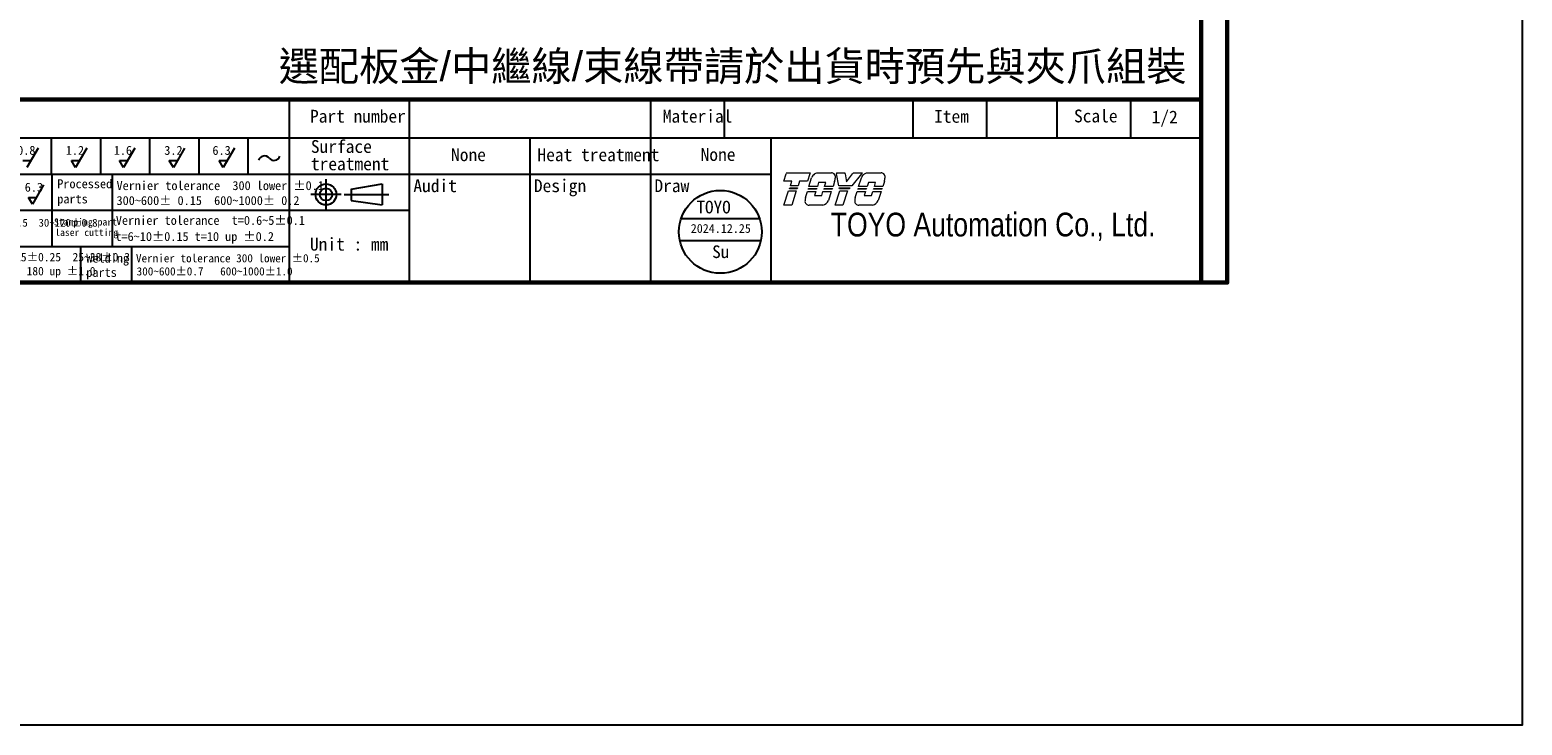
# Model space of a CAD drawing. Header units: inches. Extents: x 0 to 5766, y -2164 to 1330.
# Tile 88 of 217: x 5462 to 5766, y -1154 to -1012. Entities that reach past the tile are written whole.
import ezdxf
from ezdxf.enums import TextEntityAlignment as Align

# ---------------------------------------------------------------- set-up
doc = ezdxf.new("R2010")
doc.units = ezdxf.units.IN
doc.header["$MEASUREMENT"] = 0
doc.linetypes.add('SLD-實線', pattern=[0])
doc.layers.add('AM_0', color=7, linetype='Continuous', lineweight=30)
doc.layers.add('可見 (ISO)', color=7, linetype='Continuous', lineweight=25)
doc.layers.add('BORDER', color=7, linetype='Continuous')
doc.layers.add('圖框', color=7, linetype='SLD-實線')
doc.styles.add('SEACAD_arial_ttf', font='arial.ttf', dxfattribs={"height": 0.2})
doc.styles.get("Standard").update_dxf_attribs({"font": 'arial.ttf'})
doc.styles.add('標題欄', font='txt')

# ---------------------------------------------------------------- blocks, each defined once
blk = doc.blocks.new('A4-英文圖框-橫式')
at = {"layer": 'BORDER', "color": 123, "linetype": 'Continuous', "lineweight": 60, "ltscale": 25.4}
for p, q in [((2549.79, 183.5), (2549.79, -95.06)), ((2151.7, -57.78), (2549.79, -57.78))]:
    blk.add_line(p, q, dxfattribs=at)
at = {"layer": 'BORDER', "color": 60, "linetype": 'Continuous', "ltscale": 25.4}
for p, q in [((2364.21, -57.78), (2364.21, -95.06)), ((2388.73, -65.63), (2388.73, -57.78)), ((2437.78, -65.63), (2437.78, -57.78)), ((2452.78, -65.63), (2452.78, -57.78)), ((2491.17, -65.63), (2491.17, -57.78)), ((2506.17, -65.63), (2506.17, -57.78)), ((2520.48, -65.63), (2520.48, -57.78)), ((2535.48, -65.63), (2535.48, -57.78)), ((2151.7, -65.63), (2549.79, -65.63)), ((2315.82, -65.63), (2315.82, -72.99)), ((2325.82, -65.63), (2325.82, -72.99)), ((2335.82, -65.63), (2335.82, -72.99)), ((2345.82, -65.63), (2345.82, -72.99)), ((2355.82, -65.63), (2355.82, -72.99)), ((2364.21, -65.63), (2364.21, -95.06)), ((2364.22, -65.63), (2364.22, -72.99)), ((2364.22, -65.63), (2364.22, -72.99)), ((2388.73, -95.06), (2388.73, -65.63)), ((2413.26, -95.06), (2413.26, -65.63)), ((2437.78, -95.06), (2437.78, -65.63)), ((2462.31, -95.06), (2462.31, -65.63)), ((2151.7, -72.99), (2364.21, -72.99)), ((2315.96, -72.99), (2315.96, -80.35)), ((2328.19, -72.99), (2328.19, -80.35)), ((2364.21, -72.99), (2462.31, -72.99)), ((2151.7, -80.35), (2364.21, -80.35)), ((2315.96, -80.35), (2315.96, -87.7)), ((2328.19, -80.35), (2328.19, -87.7)), ((2364.21, -80.35), (2388.73, -80.35)), ((2151.7, -87.7), (2364.21, -87.7)), ((2321.74, -87.7), (2321.74, -95.06)), ((2332.11, -87.7), (2332.11, -95.06)), ((2364.21, -95.06), (2549.79, -95.06))]:
    blk.add_line(p, q, dxfattribs=at)
at = {"layer": 'BORDER', "color": 2, "linetype": 'Continuous', "ltscale": 25.4}
for p, q in [((2313.17, -67.68), (2310.88, -71.65)), ((2323.06, -67.68), (2320.77, -71.65)), ((2332.82, -67.68), (2330.53, -71.65)), ((2342.95, -67.68), (2340.66, -71.65)), ((2353.07, -67.68), (2350.78, -71.65)), ((2310.05, -70.22), (2311.7, -70.22)), ((2320.77, -71.65), (2319.94, -70.22)), ((2319.94, -70.22), (2321.59, -70.22)), ((2330.53, -71.65), (2329.7, -70.22)), ((2329.7, -70.22), (2331.35, -70.22)), ((2340.66, -71.65), (2339.84, -70.22)), ((2339.84, -70.22), (2341.48, -70.22)), ((2350.78, -71.65), (2349.96, -70.22)), ((2349.96, -70.22), (2351.61, -70.22)), ((2314.27, -75.17), (2311.98, -79.13)), ((2311.98, -79.13), (2311.16, -77.71)), ((2311.16, -77.71), (2312.8, -77.71))]:
    blk.add_line(p, q, dxfattribs=at)
at = {"layer": 'BORDER', "color": 4, "linetype": 'Continuous', "ltscale": 25.4}
for p, q in [((2371.71, -74.01), (2371.71, -80.23)), ((2374.82, -77.12), (2368.6, -77.12)), ((2375.39, -77.12), (2384.51, -77.12))]:
    blk.add_line(p, q, dxfattribs=at)
at = {"layer": 'BORDER', "color": 7, "linetype": 'Continuous', "ltscale": 25.4}
for p, q in [((2376.83, -76.06), (2383.16, -74.99)), ((2383.16, -74.99), (2383.16, -79.24)), ((2376.83, -76.06), (2376.83, -78.37)), ((2376.83, -78.37), (2383.16, -79.24))]:
    blk.add_line(p, q, dxfattribs=at)
at = {"layer": 'BORDER', "color": 123, "linetype": 'Continuous', "lineweight": 60, "ltscale": 25.4}
blk.add_lwpolyline([(2151.7, 188.79), (2555.09, 188.79), (2555.09, -95.06), (2151.7, -95.06)], close=True, dxfattribs=at)
at = {"layer": 'BORDER', "color": 7, "linetype": 'Continuous', "ltscale": 25.4}
for radius in [2.13, 1.26]:
    blk.add_circle((2371.71, -77.12), radius, dxfattribs=at)
at = {"layer": 'BORDER', "color": 2, "linetype": 'Continuous', "ltscale": 25.4}
for centre, start, end in [((2359.2, -70.55), 39.8056, 162.5792), ((2361.14, -68.94), 219.8056, 342.5792)]:
    blk.add_arc(centre, 1.26, start, end, dxfattribs=at)
at = {"layer": '可見 (ISO)', "lineweight": 5}
for p, q in [((2465.42, -72.7), (2465.34, -72.94)), ((2465.42, -72.7), (2470.26, -72.7)), ((2470.18, -72.94), (2470.26, -72.7)), ((2471.8, -72.7), (2474.55, -72.7)), ((2475.55, -72.7), (2475.59, -72.94)), ((2475.55, -72.7), (2477.31, -72.7)), ((2477.34, -72.94), (2477.31, -72.7)), ((2479.05, -72.7), (2478.86, -72.94)), ((2479.05, -72.7), (2480.86, -72.7)), ((2480.66, -72.94), (2480.86, -72.7)), ((2481.92, -72.7), (2484.68, -72.7)), ((2464.86, -74.45), (2465.34, -72.94)), ((2466.49, -74.45), (2464.86, -74.45)), ((2465.99, -75.96), (2466.06, -75.75)), ((2466.06, -75.75), (2467.62, -75.75)), ((2466.2, -75.35), (2466.49, -74.45)), ((2467.77, -75.35), (2466.2, -75.35)), ((2467.62, -75.75), (2467.55, -75.96)), ((2468.06, -74.45), (2467.77, -75.35)), ((2469.69, -74.45), (2468.06, -74.45)), ((2470.18, -72.94), (2469.69, -74.45)), ((2469.79, -76.08), (2469.86, -75.88)), ((2469.86, -75.88), (2471.56, -75.88)), ((2469.97, -75.48), (2470.53, -73.73)), ((2471.69, -75.48), (2469.97, -75.48)), ((2471.56, -75.88), (2471.49, -76.08)), ((2471.95, -74.66), (2471.69, -75.48)), ((2473.43, -74.66), (2471.95, -74.66)), ((2472.99, -76.08), (2473.06, -75.88)), ((2473.06, -75.88), (2474.76, -75.88)), ((2473.17, -75.48), (2473.43, -74.66)), ((2474.89, -75.48), (2473.17, -75.48)), ((2474.76, -75.88), (2474.69, -76.08)), ((2475.2, -74.5), (2474.89, -75.48)), ((2476.04, -75.35), (2475.59, -72.94)), ((2478.67, -75.35), (2476.04, -75.35)), ((2476.16, -75.96), (2476.12, -75.75)), ((2476.12, -75.75), (2478.35, -75.75)), ((2477.34, -72.94), (2477.59, -74.57)), ((2477.59, -74.57), (2478.86, -72.94)), ((2478.35, -75.75), (2478.18, -75.96)), ((2480.66, -72.94), (2478.67, -75.35)), ((2479.92, -76.08), (2479.98, -75.88)), ((2479.98, -75.88), (2481.68, -75.88)), ((2480.09, -75.48), (2480.65, -73.73)), ((2481.81, -75.48), (2480.09, -75.48)), ((2481.68, -75.88), (2481.61, -76.08)), ((2482.08, -74.66), (2481.81, -75.48)), ((2483.55, -74.66), (2482.08, -74.66)), ((2483.11, -76.08), (2483.18, -75.88)), ((2483.18, -75.88), (2484.88, -75.88)), ((2483.29, -75.48), (2483.55, -74.66)), ((2485.01, -75.48), (2483.29, -75.48)), ((2484.88, -75.88), (2484.81, -76.08)), ((2485.33, -74.5), (2485.01, -75.48)), ((2464.9, -79.28), (2465.84, -76.38)), ((2465.84, -76.38), (2467.4, -76.38)), ((2467.55, -75.96), (2465.99, -75.96)), ((2467.4, -76.38), (2466.47, -79.28)), ((2469.25, -77.77), (2469.66, -76.5)), ((2469.66, -76.5), (2471.36, -76.5)), ((2471.49, -76.08), (2469.79, -76.08)), ((2471.36, -76.5), (2471.09, -77.31)), ((2471.09, -77.31), (2472.57, -77.31)), ((2472.57, -77.31), (2472.83, -76.5)), ((2472.83, -76.5), (2474.53, -76.5)), ((2474.69, -76.08), (2472.99, -76.08)), ((2474.53, -76.5), (2473.94, -78.35)), ((2475.3, -79.28), (2476.23, -76.38)), ((2478.18, -75.96), (2476.16, -75.96)), ((2476.23, -76.38), (2477.8, -76.38)), ((2477.8, -76.38), (2476.87, -79.28)), ((2479.37, -77.77), (2479.78, -76.5)), ((2479.78, -76.5), (2481.48, -76.5)), ((2481.61, -76.08), (2479.92, -76.08)), ((2481.48, -76.5), (2481.22, -77.31)), ((2481.22, -77.31), (2482.69, -77.31)), ((2482.69, -77.31), (2482.95, -76.5)), ((2482.95, -76.5), (2484.65, -76.5)), ((2484.81, -76.08), (2483.11, -76.08)), ((2484.65, -76.5), (2484.06, -78.35)), ((2466.47, -79.28), (2464.9, -79.28)), ((2472.78, -79.33), (2470.03, -79.33)), ((2476.87, -79.28), (2475.3, -79.28)), ((2482.91, -79.33), (2480.15, -79.33))]:
    blk.add_line(p, q, dxfattribs=at)
for centre, radius, start, end in [((2471.99, -74.24), 1.55, 123.3001, 160.8894), ((2474.52, -73.55), 0.85, 349.7215, 45.5037), ((2469.75, -73.08), 5.64, 345.4024, 353.6243), ((2482.12, -74.24), 1.55, 123.3001, 160.8894), ((2484.64, -73.55), 0.85, 349.7215, 45.5037), ((2479.87, -73.08), 5.64, 345.4024, 353.6243), ((2470.02, -78.48), 0.85, 172.7215, 270.3361), ((2474.81, -78.7), 5.64, 170.4732, 176.6243), ((2472.48, -77.8), 1.55, 281.1769, 339.4117), ((2484.93, -78.7), 5.64, 170.4732, 176.6243), ((2480.15, -78.48), 0.85, 172.7215, 270.3361), ((2482.61, -77.8), 1.55, 281.1769, 339.4117)]:
    blk.add_arc(centre, radius, start, end, dxfattribs=at)
for points, knots in [([(2471.14, -72.94), (2471.22, -72.89), (2471.31, -72.84), (2471.53, -72.75), (2471.66, -72.72), (2471.8, -72.7)], [0.7632588, 0.7632588, 0.7632588, 0.7632588, 0.8183582, 0.8183582, 0.8969132, 0.8969132, 0.8969132, 0.8969132]), ([(2475.11, -72.94), (2475.04, -72.87), (2474.94, -72.81), (2474.75, -72.73), (2474.65, -72.71), (2474.55, -72.7)], [0.3846511, 0.3846511, 0.3846511, 0.3846511, 0.4469665, 0.4469665, 0.5029651, 0.5029651, 0.5029651, 0.5029651]), ([(2481.26, -72.94), (2481.34, -72.89), (2481.43, -72.84), (2481.65, -72.75), (2481.79, -72.72), (2481.92, -72.7)], [0.7632591, 0.7632591, 0.7632591, 0.7632591, 0.8183584, 0.8183584, 0.8969135, 0.8969135, 0.8969135, 0.8969135]), ([(2485.23, -72.94), (2485.16, -72.87), (2485.06, -72.81), (2484.87, -72.73), (2484.77, -72.71), (2484.68, -72.7)], [0.3846512, 0.3846512, 0.3846512, 0.3846512, 0.4469719, 0.4469719, 0.5029651, 0.5029651, 0.5029651, 0.5029651])]:
    blk.add_open_spline(points, degree=3, knots=knots, dxfattribs=at)
at = {"layer": 'BORDER', "color": 7, "linetype": 'Continuous', "ltscale": 25.4, "style": 'SEACAD_arial_ttf', "width": 0.8}
blk.add_text('TOYO Automation Co., Ltd.', height=4.8353, dxfattribs=at).set_placement((2474.42, -80.83), align=Align.TOP_LEFT)
at = {"layer": '圖框', "style": '標題欄'}
for s, height, p in [('Part number', 2.6053, (2368.46, -59.91)), (' Material', 2.605, (2438.46, -59.91)), ('Item', 2.605, (2495.44, -59.94)), ('Scale', 2.605, (2523.91, -59.86)), ('Surface', 2.605, (2368.64, -66.07)), ('0.8', 1.824, (2308.88, -67.24)), ('1.2', 1.824, (2318.77, -67.24)), ('1.6', 1.824, (2328.53, -67.24)), ('3.2', 1.824, (2338.81, -67.24)), ('6.3', 1.824, (2348.61, -67.24)), ('treatment', 2.605, (2368.64, -69.6)), ('Heat treatment', 2.6053, (2414.74, -67.75)), ('6.3', 1.824, (2310.42, -74.74)), ('Processed', 1.824, (2317.04, -74.04)), ('Vernier tolerance  300 lower %%P0.1', 1.8237, (2329.1, -74.41)), ('Audit', 2.605, (2389.49, -74.05)), ('Design', 2.605, (2414.01, -74.05)), ('Draw', 2.605, (2438.54, -74.05)), ('parts', 1.824, (2317.04, -77.12)), ('300~600%%P 0.15  600~1000%%P 0.2', 1.8237, (2329.1, -77.45)), ('Vernier tolerance 6 lower %%P0.3  6~30%%P0.5  30~120%%P0.8', 1.6062, (2265.15, -82.07)), ('Stamping part', 1.4514, (2316.36, -81.99)), ('Vernier tolerance  t=0.6~5%%P0.1', 1.8237, (2328.96, -81.48)), ('laser cutting', 1.4514, (2316.61, -84.12)), ('t=6~10%%P0.15 t=10 up %%P0.2', 1.8237, (2328.87, -84.76)), ('Unit : mm', 2.605, (2368.45, -85.94)), ('Vernier tolerance 10 lower %%P0.2  10~25%%P0.25  25~38%%P0.3', 1.7169, (2265.25, -89.01)), ('Welding', 1.824, (2322.95, -89.17)), ('Vernier tolerance 300 lower %%P0.5  ', 1.6654, (2333.05, -89.26)), ('38~50%%P0.5  50~100%%P0.6  100~180%%P0.8  180 up %%P1.0', 1.7169, (2265.25, -91.86)), ('parts', 1.824, (2322.95, -92.06)), ('300~600%%P0.7   600~1000%%P1.0', 1.6654, (2333.19, -91.93))]:
    blk.add_text(s, height=height, dxfattribs=at).set_placement(p, align=Align.TOP_LEFT)

msp = doc.modelspace()

# ---------------------------------------------------------------- linework, layer by layer
at = {"color": 1}
for p, q in [((5594.544, -1050.619), (5610.515, -1050.619)), ((5594.29, -1055.08), (5610.769, -1055.08))]:
    msp.add_line(p, q, dxfattribs=at)
at = {"color": 2}
msp.add_lwpolyline([(4763.887, 611.783), (5765.668, 611.783), (5765.668, -1153.638), (4763.887, -1153.638)], close=True, dxfattribs=at)
at = {"color": 1}
msp.add_circle((5602.529, -1053.311), 8.427, dxfattribs=at)

# ---------------------------------------------------------------- block references
msp.add_blockref('A4-英文圖框-橫式', (3150.581, -968.577))

# ---------------------------------------------------------------- texts
at = {"layer": 'AM_0', "insert": (5697.372, -1023.361), "char_height": 6, "attachment_point": 9}
msp.add_mtext_dynamic_manual_height_columns('{\\fPMingLiU|b0|i0|c136|p18;選配板金}/{\\fPMingLiU|b0|i0|c136|p18;中繼線}/{\\fPMingLiU|b0|i0|c136|p18;束線帶請於出貨時預先與夾爪組裝}', width=218.23164, gutter_width=1, heights=[0], dxfattribs=at)
at = {"layer": '圖框', "style": '標題欄'}
for s, p in [('1/2', (5690.282, -1028.645)), ('None', (5547.738, -1036.322)), ('None', (5598.518, -1036.275))]:
    msp.add_text(s, height=2.6053, dxfattribs=at).set_placement(p, align=Align.TOP_LEFT)
at = {"layer": '圖框', "color": 1, "style": '標題欄'}
msp.add_text('TOYO', height=2.5673, dxfattribs=at).set_placement((5597.662, -1046.99), align=Align.TOP_LEFT)
for s, height, p in [('2024.12.25', 1.7971, (5602.626, -1052.613)), ('Su', 2.5673, (5602.616, -1057.353))]:
    msp.add_text(s, height=height, dxfattribs=at).set_placement(p, align=Align.MIDDLE_CENTER)

doc.saveas('drawing.dxf')
